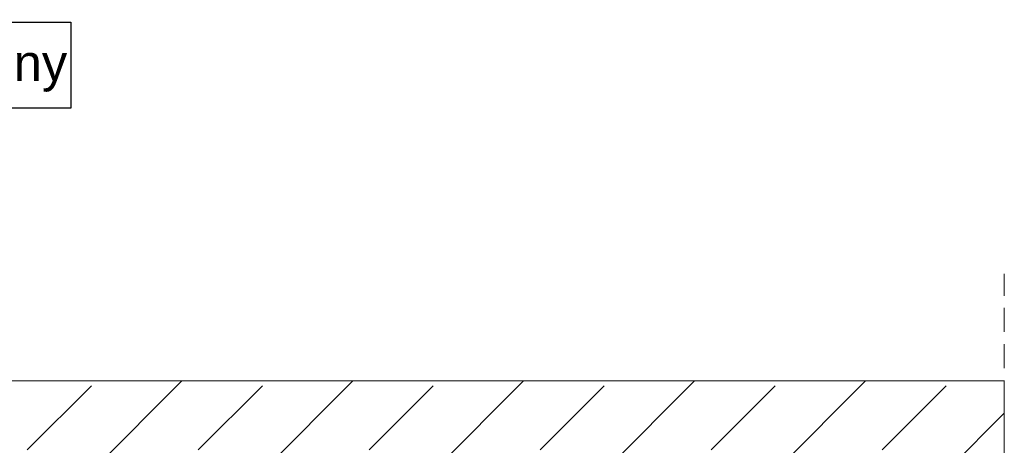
# Model space of a CAD drawing. Header units: millimetres. Extents: x -7814 to 55813, y 465 to 25965.
# Tile 72 of 112: x 53154 to 53968, y 8047 to 8399. Entities that reach past the tile are written whole.
import ezdxf

# ---------------------------------------------------------------- set-up
doc = ezdxf.new("R2010")
doc.units = ezdxf.units.MM
doc.linetypes.add('Hidden Line', pattern=[30.00000000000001, 20, -10.00000000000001])
for name, color, linetype, lineweight in [('2D Drafting - General2', 251, 'Continuous', 15), ('2D Drafting - General81', 251, 'Continuous', 20), ('Annotation - Label5', 161, 'Continuous', 25)]:
    doc.layers.add(name, color=color, linetype=linetype, lineweight=lineweight)
doc.styles.add('GENERATED_STYLE_1', font='arial.ttf')
doc.styles.get("Standard").update_dxf_attribs({"font": 'arial.ttf'})
doc.dimstyles.new('GENERATED_STYLE__19', dxfattribs={"dimtxt": 0.18, "dimasz": 91.2, "dimexe": 0.18, "dimexo": 0.0625, "dimgap": 0.09, "dimtad": 0, "dimtih": 1, "dimtoh": 1, "dimdec": 4, "dimzin": 0, "dimdsep": 46, "dimtxsty": 'Standard', "dimcen": 0.09, "dimadec": 0, "dimazin": 0, "dimtfac": 1, "dimtdec": 4, "dimtmove": 0, "dimatfit": 3, "dimldrblk": 'ARROWHEAD_5', "dimfxl": 0, "dimtolj": 1, "dimtzin": 0, "dimarcsym": 0})

# ---------------------------------------------------------------- blocks, each defined once
blk = doc.blocks.new('ARROWHEAD_5')
at = {"color": 0, "linetype": 'Continuous', "lineweight": 0}
blk.add_line((0, 0), (-1, 0), dxfattribs=at)
blk.add_solid([(-1, 0.2679), (0, 0), (-1, -0.2679), (-1, 0.2679)], dxfattribs=at)

msp = doc.modelspace()

# ---------------------------------------------------------------- hatches: boundary and pattern name
at = {"layer": '2D Drafting - General81', "linetype": 'Continuous'}
h = msp.add_hatch(dxfattribs=at)
h.set_pattern_fill('SOLID___DASHED', color=256, style=0, pattern_type=2)
h.set_pattern_definition([(44.99999999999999, (98803.87108439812, -47641.55253353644), (-70.71067811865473, 70.71067811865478), []), (44.99999999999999, (98768.51574533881, -47606.19719447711), (-70.71067811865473, 70.71067811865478), [75, -25])])
h.paths.add_polyline_path([(52372.87852756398, 9502.673932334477), (52372.87852756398, 7904.667991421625), (52568.42425582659, 7904.667991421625), (53968.47015288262, 7904.667991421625), (53968.47015288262, 8100.213719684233), (52568.42425582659, 8100.213719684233), (52568.42425582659, 9502.673932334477)])

# ---------------------------------------------------------------- linework, layer by layer
at = {"layer": '2D Drafting - General2', "linetype": 'Hidden Line'}
msp.add_line((53968.47014784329, 7210.698656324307), (53968.47014784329, 8188.930404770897), dxfattribs=at)
at = {"layer": '2D Drafting - General2', "linetype": 'Continuous', "flags": 128}
msp.add_lwpolyline([(52372.87852756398, 9502.673932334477), (52372.87852756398, 7904.667991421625), (52568.42425582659, 7904.667991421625), (53968.47015288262, 7904.667991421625), (53968.47015288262, 8100.213719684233), (52568.42425582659, 8100.213719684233), (52568.42425582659, 9502.673932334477)], close=True, dxfattribs=at)
at = {"layer": 'Annotation - Label5', "linetype": 'Continuous', "flags": 128}
msp.add_lwpolyline([(52764.2336930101, 8396.98286787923), (53196.0966930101, 8396.98286787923), (53196.0966930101, 8325.839867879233), (52764.2336930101, 8325.839867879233)], close=True, dxfattribs=at)

# ---------------------------------------------------------------- texts
at = {"layer": 'Annotation - Label5', "linetype": 'Continuous', "insert": (52776.2336930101, 8358.805725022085), "char_height": 30, "width": 584.4641218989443, "attachment_point": 4, "style": 'GENERATED_STYLE_1'}
msp.add_mtext('{beton architektoniczny}', dxfattribs=at)

# ---------------------------------------------------------------- leaders
at = {"layer": 'Annotation - Label5', "linetype": 'Continuous', "path_type": 1, "annotation_type": 0, "has_hookline": 1, "hookline_direction": 0, "text_width": 413.9017735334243}
msp.add_leader([(51976.094047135, 8361.411367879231), (52776.1436930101, 8358.805725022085)], dimstyle='GENERATED_STYLE__19', dxfattribs=at)

doc.saveas('drawing.dxf')
